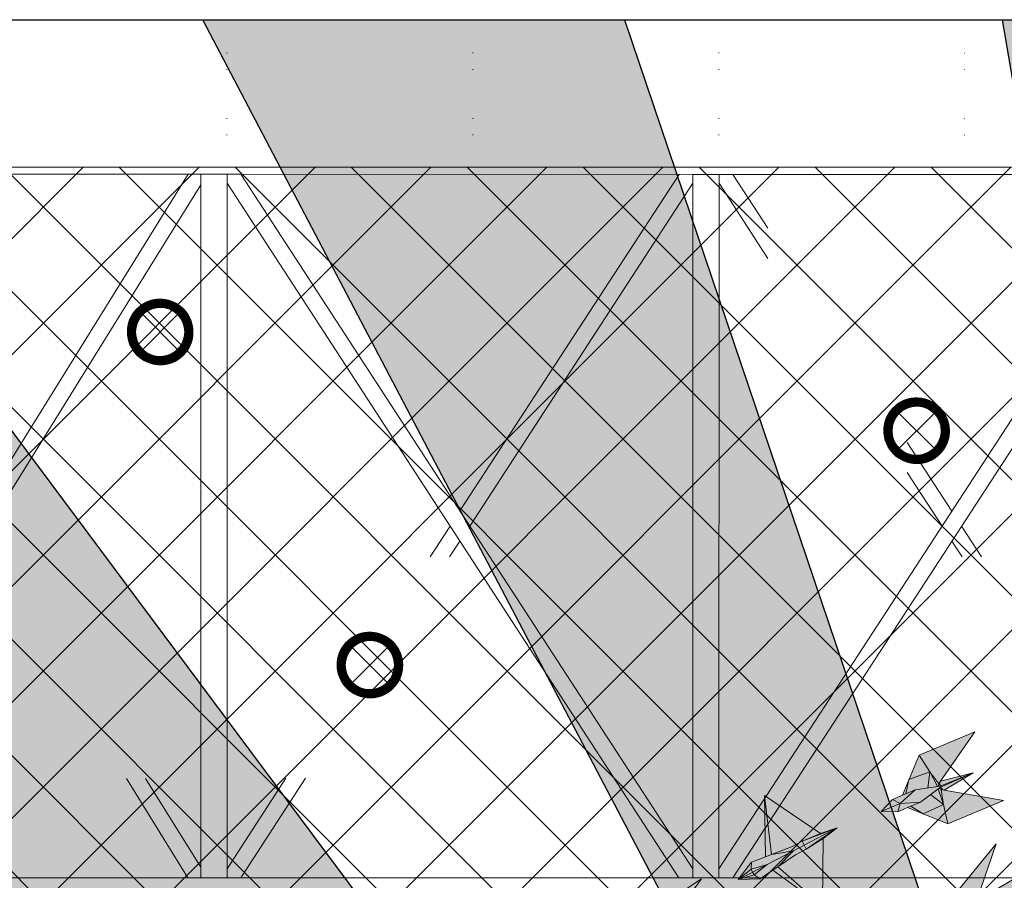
# Model space of a CAD drawing. Header units: millimetres. Extents: x -1435 to 74790, y -2508 to 13830.
# Tile 33 of 95: x 6823 to 9825, y 11206 to 13830. Entities that reach past the tile are written whole.
import ezdxf

# ---------------------------------------------------------------- set-up
doc = ezdxf.new("R2010")
doc.units = ezdxf.units.MM
doc.linetypes.add('( Hidden )', pattern=[0.375, 0.25, -0.125])
for name, color, linetype, lineweight, true_color in [('A-CEILING-01', 7, 'Continuous', 5, 0xd56ca8), ('A-CEILING-08', 7, 'Continuous', 5, 0xd56ca8), ('M-MEP-ELLG-LIGHT', 5, 'Continuous', 15, 0x0000ff), ('XR-CP-DS$0$Level 24', 9, 'Continuous', 0, 0x808080)]:
    doc.layers.add(name, color=color, linetype=linetype, lineweight=lineweight, true_color=true_color)
doc.layers.add('A-CELING ELEMENT', color=1, linetype='Continuous')
for name, color, linetype, lineweight in [('A-GENM', 13, 'Continuous', 9), ('A-LIGHT', 1, 'Continuous', 5), ('A-Wall & Column', 2, 'Continuous', 0), ('Q-SPCQ', 91, 'Continuous', 9), ('S-BEAM', 12, 'Continuous', 9)]:
    doc.layers.add(name, color=color, linetype=linetype, lineweight=lineweight)
doc.layers.add('RCP LAYOUT', color=9, linetype='Continuous', true_color=0x808080)
pattern_1 = [(45, (0, 0), (19.8873782, 72.9203868), [93.75, -18.75, 0, -18.75])]

# ---------------------------------------------------------------- blocks, each defined once
blk = doc.blocks.new('A$C81f607aa')
at = {"layer": 'A-Wall & Column', "color": 8, "lineweight": -3, "true_color": 0x808080}
blk.add_lwpolyline([(-14850, 13830), (2000, 13830)], dxfattribs=at)
blk = doc.blocks.new('XR-CP-DS$0$ceiling element 01')
at = {"layer": 'A-CELING ELEMENT', "lineweight": 5, "true_color": 0x808080, "transparency": 33554687}
h = blk.add_hatch(dxfattribs=at)
h.set_pattern_fill('ANSI36', color=8, scale=300)
h.set_pattern_definition(pattern_1)
h.paths.add_polyline_path([(-425629.8, -157750.9, -0.039119), (-425655.9, -157707.5), (-427128.8, -158480.5, 0.039269), (-426963.6, -158744.9)])
h.paths.add_polyline_path([(-427216.5, -158526.6, -0.039231), (-427344.4, -158225.6), (-431924, -159775.1), (-429595.3, -159775.1)])
h.paths.add_polyline_path([(-427146.3, -156679.9, 0.039168), (-427262.3, -156968.3), (-425674.3, -157463.1, -0.03857), (-425655.4, -157416.9)])
h.paths.add_polyline_path([(-425704.2, -155604.7, 0.039168), (-426005.5, -155681.4), (-425472.4, -157256.8, -0.03857), (-425424.2, -157244.1)])
edge = h.paths.add_edge_path()
edge.add_line((-430171.7, -151115.1), (-430279.8, -151115.1))
edge.add_line((-430279.8, -151115.1), (-430279.8, -151215.1))
edge.add_line((-430279.8, -151215.1), (-430479.8, -151215.1))
edge.add_line((-430479.8, -151215.1), (-430479.8, -151115.1))
edge.add_line((-430479.8, -151115.1), (-430629.8, -151115.1))
edge.add_line((-430629.8, -151115.1), (-430629.8, -150665.1))
edge.add_line((-430629.8, -150665.1), (-432321.8, -150665.1))
edge.add_line((-432321.8, -150665.1), (-432321.8, -150772.9))
edge.add_line((-432321.8, -150772.9), (-426859.3, -156104.6))
edge.add_arc((-425365.2, -157562.3), 2087.3, 126.7377, 135.7079, ccw=False)
edge.add_line((-426613.8, -155889.5), (-430171.7, -151115.1))
edge = h.paths.add_edge_path()
edge.add_line((-424199.8, -150665.1), (-424199.8, -151115.1))
edge.add_line((-424199.8, -151115.1), (-424349.8, -151115.1))
edge.add_line((-424349.8, -151115.1), (-424349.8, -151215.1))
edge.add_line((-424349.8, -151215.1), (-424444.6, -151215.1))
edge.add_line((-424444.6, -151215.1), (-425069.6, -155496))
edge.add_arc((-425365.2, -157562.3), 2087.3, 72.8718, 81.8578, ccw=False)
edge.add_line((-424750.5, -155567.5), (-423223, -150665.1))
edge.add_line((-423223, -150665.1), (-424199.8, -150665.1))
h.paths.add_polyline_path([(-424567.7, -153182.9), (-424331.7, -153182.9), (-424331.7, -153418.9), (-424567.7, -153418.9)], flags=16)
h = blk.add_hatch(dxfattribs=at)
h.set_pattern_fill('ANSI36', color=8, scale=300)
h.set_pattern_definition(pattern_1)
h.paths.add_polyline_path([(-426846.1, -159033.2, -0.036239), (-427043, -158804), (-428346.2, -159775.1), (-427588, -159775.1)])
h.paths.add_polyline_path([(-427423.6, -157908.4, -0.039197), (-427452.5, -157582.9), (-432321.8, -157641.9), (-432321.8, -158745.1)])
h.paths.add_polyline_path([(-425674.9, -157660.7, -0.038923), (-425686.3, -157611.6), (-427325.9, -157891.7, 0.039228), (-427250.5, -158193.8)])
h.paths.add_polyline_path([(-425560.1, -157303.4, -0.038492), (-425518.1, -157276.7), (-426291, -155804.1, 0.039154), (-426553.9, -155969.8)])
h.paths.add_polyline_path([(-426337.7, -155715.3, -0.039172), (-426037.7, -155586.2), (-427702.8, -150665.1), (-428988.4, -150665.1)])
h = blk.add_hatch(dxfattribs=at)
h.set_pattern_fill('ANSI36', color=8, scale=200)
h.set_pattern_definition([(45, (0, 0), (13.2582521, 48.6135912), [62.5, -12.5, 0, -12.5])])
h.paths.add_polyline_path([(-427235.6, -156635.7, -0.03916), (-427068.3, -156355.4), (-432321.8, -152634.9), (-432321.8, -154121.3)])
h.paths.add_polyline_path([(-425454.1, -150665.1), (-426550.3, -150665.1), (-425721.8, -155505.6, -0.039276), (-425395.8, -155475.2)])
h.paths.add_polyline_path([(-425690.1, -157561.6, -0.038719), (-425686, -157511.7), (-427331.8, -157271.4, 0.039193), (-427353.2, -157581.7)], flags=17)
h.paths.add_polyline_path([(-425084.2, -155595.8, 0.039193), (-425394.6, -155575.9), (-425374.5, -157239, -0.038719), (-425324.5, -157241.6)], flags=17)
h.paths.add_polyline_path([(-423965.7, -156152.8, 0.996512), (-426776.1, -158963.3), (-425599.9, -157787, -0.900286), (-425184.4, -157294.8), (-424476.2, -156294.7), (-424567.8, -156294.7), (-424567.8, -156058.7), (-424331.8, -156058.7), (-424331.8, -156294.7), (-424476.2, -156294.7), (-425184.4, -157294.8, -0.042192), (-425142, -157329.1)])
h = blk.add_hatch(dxfattribs=at)
h.set_pattern_fill('ANSI36', color=8, scale=300)
h.set_pattern_definition(pattern_1)
h.paths.add_polyline_path([(-432321.8, -155391.8), (-432321.8, -156542.9), (-427430.1, -157257, -0.039171), (-427357.2, -156938.7)])
h.paths.add_polyline_path([(-426787.8, -156174.5, 0.039154), (-426986.9, -156413.1), (-425629.6, -157374.3, -0.038492), (-425597.6, -157336.2)])
h.paths.add_polyline_path([(-424491.1, -155778.6, 0.039227), (-424780.5, -155663.9), (-425275.3, -157251.9, -0.038923), (-425228.3, -157269.8)])
h.paths.add_polyline_path([(-423119.8, -154379.5), (-423119.8, -153004.8), (-424446.3, -155688.1, -0.039269), (-424164.6, -155854.8)])
h.paths.add_polyline_path([(-430497.8, -156058.7), (-430497.8, -156294.7), (-430261.8, -156294.7), (-430261.8, -156058.7)], flags=0)
h.paths.add_polyline_path([(-430497.8, -156058.7), (-430261.8, -156058.7), (-430261.8, -156294.7), (-430497.8, -156294.7)], flags=16)
at = {"layer": 'A-CELING ELEMENT', "color": 8, "linetype": '( Hidden )', "lineweight": -3, "ltscale": 10, "true_color": 0x808080}
blk.add_lwpolyline([(-427588, -159775.1), (-432321.8, -159775.1), (-432321.8, -150665.1), (-423119.8, -150665.1), (-423119.8, -155306.9), (-427588, -159775.1)], dxfattribs=at)
at = {"layer": 'A-CELING ELEMENT', "color": 8, "lineweight": -3, "true_color": 0x808080}
for points in [[(-426337.7, -155715.3), (-428988.4, -150665.1)], [(-427702.8, -150665.1), (-426037.7, -155586.2)], [(-425721.8, -155505.6), (-426550.3, -150665.1)], [(-430171.7, -151115.1), (-426613.8, -155889.5)]]:
    blk.add_lwpolyline(points, dxfattribs=at)
blk = doc.blocks.new('A$Ced31c995')
at = {"layer": 'M-MEP-ELLG-LIGHT', "lineweight": 0, "true_color": 0x808080}
h = blk.add_hatch(color=8, dxfattribs=at)
h.dxf.hatch_style = 1
h.paths.add_polyline_path([(9622.3, -2030.2), (9441.8, -1999.2), (9432.4, -1997.5), (9439.6, -2043), (9452.4, -2101.5)])
h.paths.add_polyline_path([(9439.6, -2043), (9377.7, -2071.4), (9452.4, -2101.5)])
h.paths.add_polyline_path([(9399.6, -2012.7), (9368.8, -2035.9), (9340.1, -2047.9), (9377.7, -2071.4), (9439.6, -2043)])
h.paths.add_polyline_path([(9423.5, -1994.7), (9399.6, -2012.7), (9439.6, -2043)], flags=17)
h.paths.add_polyline_path([(9432.4, -1997.5), (9425.4, -1993.2), (9423.5, -1994.7), (9439.6, -2043)], flags=17)
h.paths.add_polyline_path([(9530.2, -1946), (9430.5, -1989.4), (9430.4, -1989.5), (9431.4, -1990.8), (9437, -1998.3), (9441.8, -1999.2)], flags=17)
h.paths.add_polyline_path([(9431.4, -1990.8), (9432.4, -1997.5), (9437, -1998.3)], flags=16)
h.paths.add_polyline_path([(9431.4, -1990.8), (9430.4, -1989.5), (9425.4, -1993.2), (9432.4, -1997.5)], flags=17)
h.paths.add_polyline_path([(9530.2, -1946), (9429.3, -1986.8), (9429.3, -1986.8), (9353, -1998.2), (9314.1, -2014.5), (9283.9, -2027.2), (9249.3, -2063.9), (9299.7, -2064.9), (9329.9, -2052.2), (9368.8, -2035.9), (9399.6, -2012.7), (9423.5, -1994.7), (9425.4, -1993.2), (9430.5, -1989.4)])
h.paths.add_polyline_path([(9534.7, -1821.3), (9364.7, -1892.6), (9397.6, -1942.8), (9424.9, -1979.7), (9430.3, -1971.9)])
h.paths.add_polyline_path([(9364.7, -1892.6), (9333.9, -1967), (9397.6, -1942.8)])
h.paths.add_polyline_path([(9397.6, -1942.8), (9333.9, -1967), (9324.3, -2010.3), (9353, -1998.2), (9420.7, -1988.1)])
h.paths.add_polyline_path([(9397.6, -1942.8), (9420.7, -1988.1), (9423.1, -1987.7), (9424.9, -1979.7)])
h.paths.add_polyline_path([(9530.2, -1946), (9430.3, -1971.9), (9427.6, -1975.9), (9429.1, -1985.2), (9429.1, -1985.1), (9429.3, -1986.8), (9429.4, -1986.8)], flags=17)
h.paths.add_polyline_path([(9429.1, -1985.1), (9424.9, -1979.7), (9423.1, -1987.7), (9429.3, -1986.8)], flags=17)
h.paths.add_polyline_path([(9427.6, -1975.9), (9424.9, -1979.7), (9429.1, -1985.2)], flags=17)
h.paths.add_polyline_path([(9340.1, -2047.9), (9329.9, -2052.2), (9377.7, -2071.4)])
h.paths.add_polyline_path([(9333.9, -1967), (9314.1, -2014.5), (9324.3, -2010.3)], flags=17)
h = blk.add_hatch(color=8, dxfattribs=at)
h.dxf.hatch_style = 1
h.paths.add_polyline_path([(8893.9, -2015.6), (8914.9, -2194.9), (8975.6, -2171.5), (9008.1, -2154.4), (9063.9, -2130.8)])
h.paths.add_polyline_path([(8893.9, -2015.6), (8896.8, -2201.8), (8914.9, -2194.9)])
h.paths.add_polyline_path([(8854.3, -2218.3), (8813.4, -2271.9), (8853, -2240.3)])
h.paths.add_polyline_path([(8853, -2240.3), (8853, -2240.3), (8813.4, -2271.9), (8857.6, -2249.2), (8857.6, -2249.2), (8857.4, -2248.9)])
h.paths.add_polyline_path([(8857.6, -2249.2), (8813.4, -2271.9), (8861.9, -2257.3)])
h.paths.add_polyline_path([(8861.9, -2257.3), (8813.4, -2271.9), (8880.8, -2268.9)])
h.paths.add_polyline_path([(8918.5, -2243.3), (8934.6, -2232.4), (8982, -2183.7), (8901.3, -2225.9), (8861.9, -2257.3), (8880.8, -2268.9)])
h.paths.add_polyline_path([(8901.3, -2225.9), (8857.6, -2249.2), (8861.9, -2257.3), (8861.9, -2257.3)])
h.paths.add_polyline_path([(8901.3, -2225.9), (8853, -2240.3), (8857.4, -2248.9), (8857.6, -2249.2)])
h.paths.add_polyline_path([(8901.3, -2225.9), (8982, -2183.7), (8914.9, -2194.9), (8896.8, -2201.8), (8854.3, -2218.3), (8853, -2240.3), (8853, -2240.3)])
h.paths.add_polyline_path([(8982, -2183.7), (9014.5, -2166.6), (9014.5, -2166.6), (9008.1, -2154.4), (8975.6, -2171.5), (8914.9, -2194.9)], flags=17)
h.paths.add_polyline_path([(9020.9, -2178.8), (9014.5, -2166.6), (9014.5, -2166.6), (8982, -2183.7), (8934.6, -2232.4), (8988.3, -2195.8)], flags=17)
h.paths.add_polyline_path([(9072, -2146.4), (9020.9, -2178.8), (8988.3, -2195.8), (8934.6, -2232.4), (9070, -2351.7)])
h.paths.add_polyline_path([(8934.6, -2232.4), (8918.5, -2243.3), (9070, -2351.7)])
h.paths.add_polyline_path([(9115, -2114), (9014.5, -2166.6), (9020.9, -2178.8)])
h.paths.add_polyline_path([(9115, -2114), (9008.1, -2154.4), (9014.5, -2166.6)])
h.paths.add_polyline_path([(9115, -2114), (9063.9, -2130.8), (9008.1, -2154.4)], flags=17)
h.paths.add_polyline_path([(9115, -2114), (9020.9, -2178.8), (9072, -2146.4)], flags=17)
h.paths.add_polyline_path([(8341.4, -3099), (8227.4, -3237.9), (8262.9, -3253.3), (8286, -3258.4), (8292.9, -3238.4)])
h.paths.add_polyline_path([(8299.3, -3250.7), (8292.9, -3238.4), (8286, -3258.4), (8285.9, -3267.1), (8291.7, -3260)])
h.paths.add_polyline_path([(8312.7, -3254.6), (8299.3, -3250.7), (8291.7, -3260), (8285.9, -3267.1), (8294.4, -3265.3)])
h.paths.add_polyline_path([(8439.9, -3179.8), (8312.7, -3254.6), (8294.4, -3265.3), (8304, -3286.9), (8326, -3318.7)])
h.paths.add_polyline_path([(8304, -3286.9), (8294.4, -3265.3), (8285.9, -3267.1), (8245.9, -3315.8), (8266, -3341.7), (8326, -3318.7)])
h.paths.add_polyline_path([(8285.9, -3267.1), (8286, -3258.4), (8262.9, -3253.3), (8227.4, -3237.9), (8216.7, -3301.2), (8245.9, -3315.8)])
h.paths.add_polyline_path([(8245.9, -3315.8), (8216.7, -3301.2), (8223.8, -3342.8)])
h.paths.add_polyline_path([(8245.9, -3315.8), (8223.8, -3342.8), (8266, -3341.7)])
h.paths.add_polyline_path([(8266, -3341.7), (8223.8, -3342.8), (8185.6, -3389.4), (8195.7, -3383.4)])
h.paths.add_polyline_path([(8216.7, -3301.2), (8189.5, -3378.3), (8185.6, -3389.4), (8223.8, -3342.8)])
h.paths.add_polyline_path([(8185.6, -3389.4), (8189.5, -3378.3), (8165.5, -3413.9)])
h.paths.add_polyline_path([(8195.7, -3383.4), (8185.6, -3389.4), (8165.5, -3413.9)])
h = blk.add_hatch(color=8, dxfattribs=at)
h.dxf.hatch_style = 1
h.paths.add_polyline_path([(9525, -2405.6), (9482.8, -2406.8), (9444.7, -2453.3), (9454.7, -2447.3)])
h.paths.add_polyline_path([(9525, -2405.6), (9505, -2379.7), (9482.8, -2406.8)])
h.paths.add_polyline_path([(9505, -2379.7), (9475.7, -2365.2), (9482.8, -2406.8)])
h.paths.add_polyline_path([(9544.9, -2331), (9545, -2322.3), (9521.9, -2317.2), (9486.4, -2301.8), (9475.7, -2365.2), (9505, -2379.7)])
h.paths.add_polyline_path([(9585, -2382.7), (9563, -2350.9), (9553.4, -2329.2), (9544.9, -2331), (9505, -2379.7), (9505, -2379.7), (9525, -2405.6)])
h.paths.add_polyline_path([(9699, -2243.7), (9571.7, -2318.5), (9553.4, -2329.2), (9563, -2350.9), (9585, -2382.7)])
h.paths.add_polyline_path([(9600.4, -2162.9), (9486.4, -2301.8), (9521.9, -2317.2), (9545, -2322.3), (9552, -2302.3)])
h.paths.add_polyline_path([(9571.7, -2318.5), (9558.4, -2314.6), (9550.7, -2323.9), (9544.9, -2331), (9553.4, -2329.2)])
h.paths.add_polyline_path([(9558.4, -2314.6), (9552, -2302.3), (9545, -2322.3), (9544.9, -2331), (9550.7, -2323.9)])
h.paths.add_polyline_path([(9482.8, -2406.8), (9475.7, -2365.2), (9448.5, -2442.2), (9444.7, -2453.3)])
h.paths.add_polyline_path([(9454.7, -2447.3), (9444.7, -2453.3), (9424.5, -2477.8)])
h.paths.add_polyline_path([(9448.5, -2442.2), (9424.5, -2477.8), (9444.7, -2453.3)])
h = blk.add_hatch(color=8, dxfattribs=at)
h.dxf.hatch_style = 1
h.paths.add_polyline_path([(8557.7, -2478.7), (8517.1, -2467.4), (8466.9, -2500.5), (8478.2, -2497.8)])
h.paths.add_polyline_path([(8557.7, -2478.7), (8546.2, -2448.1), (8517.1, -2467.4)])
h.paths.add_polyline_path([(8546.2, -2448.1), (8522.6, -2425.5), (8517.1, -2467.4)])
h.paths.add_polyline_path([(8598.8, -2413.4), (8601.5, -2405.2), (8580.9, -2393.4), (8551.6, -2368.2), (8522.6, -2425.5), (8546.2, -2448.1)])
h.paths.add_polyline_path([(8621.8, -2474.6), (8610.2, -2437.7), (8607.4, -2414.2), (8598.8, -2413.4), (8546.2, -2448.1), (8546.2, -2448.1), (8557.7, -2478.7)])
h.paths.add_polyline_path([(8771.8, -2375.6), (8628.1, -2409.4), (8607.4, -2414.2), (8610.2, -2437.7), (8621.8, -2474.6)])
h.paths.add_polyline_path([(8701.5, -2269.2), (8551.6, -2368.2), (8580.9, -2393.4), (8601.5, -2405.2), (8614, -2388.1)])
h.paths.add_polyline_path([(8628.1, -2409.4), (8616.5, -2401.7), (8606.5, -2408.4), (8598.8, -2413.4), (8607.4, -2414.2)])
h.paths.add_polyline_path([(8616.5, -2401.7), (8614, -2388.1), (8601.5, -2405.2), (8598.8, -2413.4), (8606.5, -2408.4)])
h.paths.add_polyline_path([(8517.1, -2467.4), (8522.6, -2425.5), (8473.8, -2491.1), (8466.9, -2500.5)])
h.paths.add_polyline_path([(8478.2, -2497.8), (8466.9, -2500.5), (8440.4, -2518)])
h.paths.add_polyline_path([(8473.8, -2491.1), (8440.4, -2518), (8466.9, -2500.5)])
at = {"layer": 'M-MEP-ELLG-LIGHT', "color": 8, "lineweight": 0, "true_color": 0x808080}
for p, q in [((9534.7, -1821.3), (9364.7, -1892.6)), ((9430.3, -1971.9), (9534.7, -1821.3)), ((9364.7, -1892.6), (9314.1, -2014.5)), ((9530.2, -1946), (9430.3, -1971.9)), ((9441.8, -1999.2), (9530.2, -1946)), ((9622.3, -2030.2), (9441.8, -1999.2)), ((9063.9, -2130.8), (8893.9, -2015.6)), ((8893.9, -2015.6), (8896.8, -2201.8)), ((8914.9, -2194.9), (8893.9, -2015.6)), ((9283.9, -2027.2), (9249.3, -2063.9)), ((9314.1, -2014.5), (9283.9, -2027.2)), ((9452.4, -2101.5), (9622.3, -2030.2)), ((9249.3, -2063.9), (9299.7, -2064.9)), ((9299.7, -2064.9), (9329.9, -2052.2)), ((9329.9, -2052.2), (9452.4, -2101.5)), ((9115, -2114), (9008.1, -2154.4)), ((9063.9, -2130.8), (9008.1, -2154.4)), ((9014.5, -2166.6), (9115, -2114)), ((9115, -2114), (9020.9, -2178.8)), ((9115, -2114), (9063.9, -2130.8)), ((9072, -2146.4), (9115, -2114)), ((9008.1, -2154.4), (8975.6, -2171.5)), ((9008.1, -2154.4), (9020.9, -2178.8)), ((9020.9, -2178.8), (9072, -2146.4)), ((9070, -2351.7), (9072, -2146.4)), ((8901.3, -2225.9), (8982, -2183.7)), ((8975.6, -2171.5), (8914.9, -2194.9)), ((8914.9, -2194.9), (8982, -2183.7)), ((8982, -2183.7), (8934.6, -2232.4)), ((8982, -2183.7), (9014.5, -2166.6)), ((9020.9, -2178.8), (8988.3, -2195.8)), ((8854.3, -2218.3), (8813.4, -2271.9)), ((8853, -2240.3), (8854.3, -2218.3)), ((8896.8, -2201.8), (8854.3, -2218.3)), ((8896.8, -2201.8), (8914.9, -2194.9)), ((8988.3, -2195.8), (8934.6, -2232.4)), ((8813.4, -2271.9), (8853, -2240.3)), ((8813.4, -2271.9), (8857.6, -2249.2)), ((8853, -2240.3), (8901.3, -2225.9)), ((8857.4, -2248.9), (8853, -2240.3)), ((8861.9, -2257.3), (8857.4, -2248.9)), ((8857.6, -2249.2), (8901.3, -2225.9)), ((8901.3, -2225.9), (8861.9, -2257.3)), ((8880.8, -2268.9), (8918.5, -2243.3)), ((8934.6, -2232.4), (8918.5, -2243.3)), ((8918.5, -2243.3), (9070, -2351.7)), ((8934.6, -2232.4), (9070, -2351.7)), ((8861.9, -2257.3), (8813.4, -2271.9)), ((8813.4, -2271.9), (8880.8, -2268.9)), ((8880.8, -2268.9), (8861.9, -2257.3))]:
    blk.add_line(p, q, dxfattribs=at)
for points in [[(9364.7, -1892.6), (9397.6, -1942.8), (9424.9, -1979.7), (9430.3, -1971.9)], [(9314.1, -2014.5), (9353, -1998.2), (9429.4, -1986.8), (9530.2, -1946), (9430.5, -1989.4), (9368.8, -2035.9), (9329.9, -2052.2)], [(9324.3, -2010.3), (9333.9, -1967), (9397.6, -1942.8), (9420.7, -1988.1)], [(9397.6, -1942.8), (9391.2, -1992.5)], [(9423.1, -1987.7), (9424.9, -1979.7), (9429.1, -1985.1), (9429.3, -1986.8)], [(9429.1, -1985.1), (9427.6, -1975.9)], [(9283.9, -2027.2), (9307.3, -2039.6), (9353, -1998.2)], [(9423.5, -1994.7), (9439.6, -2043), (9377.7, -2071.4), (9340.1, -2047.9)], [(9425.4, -1993.2), (9432.4, -1997.5), (9431.4, -1990.8), (9430.4, -1989.5)], [(9431.4, -1990.8), (9437, -1998.3)], [(9452.4, -2101.5), (9439.6, -2043), (9432.4, -1997.5), (9441.8, -1999.2)], [(9249.3, -2063.9), (9307.3, -2039.6)], [(9368.8, -2035.9), (9307.3, -2039.6), (9299.7, -2064.9)], [(9399.6, -2012.7), (9439.6, -2043)], [(9454.7, -2447.3), (9424.5, -2477.8), (9448.5, -2442.2), (9444.7, -2453.3), (9454.7, -2447.3), (9525, -2405.6), (9585, -2382.7), (9699, -2243.7), (9571.7, -2318.5), (9558.4, -2314.6), (9552, -2302.3), (9600.4, -2162.9), (9486.4, -2301.8), (9475.7, -2365.2), (9448.5, -2442.2)], [(8478.2, -2497.8), (8440.4, -2518), (8473.8, -2491.1), (8466.9, -2500.5), (8478.2, -2497.8), (8557.7, -2478.7), (8621.8, -2474.6), (8771.8, -2375.6), (8628.1, -2409.4), (8616.5, -2401.7), (8614, -2388.1), (8701.5, -2269.2), (8551.6, -2368.2), (8522.6, -2425.5), (8473.8, -2491.1)]]:
    blk.add_lwpolyline(points, dxfattribs=at)
blk = doc.blocks.new('*U133')
at = {"lineweight": 0}
h = blk.add_hatch(dxfattribs=at)
h.set_pattern_fill('ANSI31', color=0)
h.set_pattern_definition([(45, (0, 0), (-0.08838835, 0.08838835), [])])
h.paths.add_polyline_path([(-70.7, 70.7), (-53, 53, -0.414214), (53, 53), (70.7, 70.7, 0.414214)])
h.paths.add_polyline_path([(75, 0, -0.198912), (53, -53), (70.7, -70.7, 0.198912), (100, 0, 0.198912), (70.7, 70.7), (53, 53, -0.198912)])
h.paths.add_polyline_path([(-53, -53), (-70.7, -70.7, 0.414214), (70.7, -70.7), (53, -53, -0.414214)])
h.paths.add_polyline_path([(-75, 0, -0.198912), (-53, 53), (-70.7, 70.7, 0.198912), (-100, 0, 0.198912), (-70.7, -70.7), (-53, -53, -0.198912)])
at = {"color": 0}
for p, q in [((-53, 53), (53, -53)), ((-53, -53), (53, 53))]:
    blk.add_line(p, q, dxfattribs=at)
at = {"color": 0, "lineweight": 0}
for radius in [100, 75]:
    blk.add_circle((0, 0), radius, dxfattribs=at)
blk = doc.blocks.new('A$C98a85b24')
at = {"layer": 'M-MEP-ELLG-LIGHT', "color": 8, "true_color": 0x808080}
for p in [(3061, 12877.9), (5367.5, 12576.8), (3700.4, 11862.4)]:
    blk.add_blockref('*U133', p, dxfattribs=at)
blk = doc.blocks.new('A$C256bf26b')
at = {"layer": 'A-CEILING-01', "true_color": 0x808080}
h = blk.add_hatch(dxfattribs=at)
h.set_pattern_fill('ANSI37', color=8, scale=2000)
h.set_pattern_definition([(45, (0, 0), (-176.7767, 176.7767), []), (135, (0, 0), (-176.7767, -176.7767), [])])
edge = h.paths.add_edge_path()
edge.add_line((17350, 13380), (12020, 13380))
edge.add_line((12020, 13380), (12020, 13280))
edge.add_line((12020, 13280), (11820, 13280))
edge.add_line((11820, 13280), (11820, 13380))
edge.add_line((11820, 13380), (6090, 13380))
edge.add_line((6090, 13380), (6090, 13280))
edge.add_line((6090, 13280), (5890, 13280))
edge.add_line((5890, 13280), (5890, 13380))
edge.add_line((5890, 13380), (350, 13380))
edge.add_line((350, 13380), (200, 13380))
edge.add_line((200, 13380), (200, 4520))
edge.add_line((200, 4520), (650, 4520))
edge.add_line((650, 4520), (650, 4220))
edge.add_line((650, 4220), (200, 4220))
edge.add_line((200, 4220), (200, 3270))
edge.add_line((200, 3270), (3945, 3270))
edge.add_line((3945, 3270), (3945, 3920))
edge.add_line((3945, 3920), (6135, 3920))
edge.add_line((6135, 3920), (6135, 3270))
edge.add_line((6135, 3270), (9805, 3270))
edge.add_line((9805, 3270), (9805, 3070))
edge.add_line((9805, 3070), (10125.7, 3070))
edge.add_line((10125.7, 3070), (10125.7, 3423))
edge.add_line((10125.7, 3423), (11242.1, 4539.4))
edge.add_line((11242.1, 4539.4), (10770.1, 5011.3))
edge.add_line((10770.1, 5011.3), (11904.4, 6145.6))
edge.add_line((11904.4, 6145.6), (14298.8, 8540))
edge.add_line((14298.8, 8540), (14450, 8540))
edge.add_line((14450, 8540), (14450, 9620))
edge.add_line((14450, 9620), (14450, 12330))
edge.add_arc((15200, 12330), 750, 90, 180, ccw=False)
edge.add_line((15200, 13080), (17350, 13080))
edge.add_line((17350, 13080), (17350, 13380))
h.paths.add_polyline_path([(5890.1, 11294.2), (6090.1, 11294.2), (6090.1, 11094.2), (5890.1, 11094.2)], flags=16)
h.paths.add_polyline_path([(5890.1, 9330), (6090.1, 9330), (6090.1, 9130), (5890.1, 9130)], flags=16)
h.paths.add_polyline_path([(5890, 8418.4), (6090, 8418.4), (6090, 8218.4), (5890, 8218.4)], flags=16)
h.paths.add_polyline_path([(5890, 6030), (6090, 6030), (6090, 5830), (5890, 5830)], flags=16)
h.paths.add_polyline_path([(11820, 8418.4), (12020, 8418.4), (12020, 8218.4), (11820, 8218.4)], flags=16)
h.paths.add_polyline_path([(11820, 9330), (12020, 9330), (12020, 9130), (11820, 9130)], flags=16)
h.paths.add_polyline_path([(11820.1, 11294.2), (12020.1, 11294.2), (12020.1, 11094.2), (11820.1, 11094.2)], flags=16)
at = {"layer": 'A-CEILING-01', "color": 8, "true_color": 0x808080}
blk.add_lwpolyline([(11820, 13380), (6090, 13380), (6090, 13280), (5890, 13280), (5890, 13380), (350, 13380), (200, 13380), (200, 4520), (650, 4520), (650, 4220), (200, 4220), (200, 3270), (3945, 3270), (3945, 3920), (6135, 3920), (6135, 3270), (9805, 3270), (9805, 3070), (10125.7, 3070)], dxfattribs=at)
at = {"layer": 'XR-CP-DS$0$Level 24', "color": 8, "linetype": 'Continuous', "lineweight": 0, "true_color": 0x808080}
blk.add_line((350, 13380), (17200, 13380), dxfattribs=at)
at = {"color": 8, "true_color": 0x808080}
blk.add_blockref('A$C81f607aa', (15200, 0), dxfattribs=at)
at = {"layer": 'A-CEILING-08', "color": 8, "lineweight": 0, "true_color": 0x808080}
blk.add_blockref('XR-CP-DS$0$ceiling element 01', (436369.8, 164495.1), dxfattribs=at)
at = {"layer": 'A-LIGHT', "color": 8, "true_color": 0x808080}
for name, p in [('A$C98a85b24', (4190, 0)), ('A$Ced31c995', (200, 13480))]:
    blk.add_blockref(name, p, dxfattribs=at)
blk = doc.blocks.new('DIAL-LT-NDE-ZZ-M3-S-201_rvt-7-RCP-Store 04 at Node L5 Level')
at = {"layer": 'A-GENM', "color": 7}
for p, q in [((-514015.6, 155763.5), (-513987.1, 155763.5)), ((-513987.1, 155763.5), (-513987.1, 155748.7)), ((-513907.1, 155752.8), (-513907.1, 155763.5)), ((-513907.1, 155763.5), (-513875.8, 155763.5)), ((-512365.3, 155763.4), (-512365, 155763.4)), ((-512487.2, 153629.5), (-512487.2, 153618.6)), ((-512407.2, 153618.6), (-512407.2, 153629.5)), ((-514026, 153618.7), (-514026.2, 153618.7)), ((-513865.4, 153618.7), (-513865.7, 153618.7)), ((-512487.2, 153618.6), (-512518.3, 153618.6)), ((-512376.1, 153618.6), (-512407.2, 153618.6))]:
    blk.add_line(p, q, dxfattribs=at)
at = {"layer": 'A-GENM', "color": 7, "flags": 128}
for points in [[(-514026.1, 155763.5), (-514025.9, 155763.5), (-514025.1, 155763.5), (-514023.8, 155763.5), (-514022.2, 155763.5), (-514020.1, 155763.5), (-514017.9, 155763.5), (-514015.6, 155763.5)], [(-513907.1, 155736.3), (-513907.1, 155736.6), (-513907.1, 155737.5), (-513907.1, 155739.1), (-513907.1, 155741.1), (-513907.1, 155743.6), (-513907.1, 155746.5), (-513907.1, 155749.6), (-513907.1, 155752.8)], [(-513875.8, 155763.5), (-513873.5, 155763.5), (-513871.2, 155763.5), (-513869.1, 155763.5), (-513867.4, 155763.5), (-513866.2, 155763.5), (-513865.4, 155763.5), (-513865.1, 155763.5)], [(-513987.1, 155748.7), (-513987.1, 155745.4), (-513987.1, 155742.2), (-513987.1, 155739.2), (-513987.1, 155736.6), (-513987.1, 155734.5), (-513987.1, 155732.9), (-513987.1, 155731.9), (-513987.1, 155731.6)], [(-512487.2, 153646), (-512487.2, 153645.6), (-512487.2, 153644.7), (-512487.2, 153643.2), (-512487.2, 153641.1), (-512487.2, 153638.6), (-512487.2, 153635.8), (-512487.2, 153632.7), (-512487.2, 153629.5)], [(-512407.2, 153629.5), (-512407.2, 153632.7), (-512407.2, 153635.8), (-512407.2, 153638.6), (-512407.2, 153641.1), (-512407.2, 153643.2), (-512407.2, 153644.7), (-512407.2, 153645.6), (-512407.2, 153646)], [(-512518.3, 153618.6), (-512520.7, 153618.6), (-512523, 153618.6), (-512525, 153618.6), (-512526.7, 153618.6), (-512528, 153618.6), (-512528.8, 153618.6), (-512529.1, 153618.6)], [(-512365.4, 153618.6), (-512365.6, 153618.6), (-512366.4, 153618.6), (-512367.7, 153618.6), (-512369.4, 153618.6), (-512371.4, 153618.6), (-512373.7, 153618.6), (-512376.1, 153618.6)]]:
    blk.add_lwpolyline(points, dxfattribs=at)
at = {"layer": 'Q-SPCQ', "color": 7}
for p, q in [((-513909.1, 156133.5), (-513907.1, 156133.5)), ((-513909.1, 156133.5), (-513907.1, 156133.5)), ((-513159.1, 156133.4), (-513157.1, 156133.4)), ((-513159.1, 156133.4), (-513157.1, 156133.4)), ((-512409.1, 156133.4), (-512407.1, 156133.4)), ((-512409.1, 156133.4), (-512407.1, 156133.4)), ((-511659.1, 156133.3), (-511657.1, 156133.3)), ((-511659.1, 156133.3), (-511657.1, 156133.3)), ((-513907.1, 156083.5), (-513909.1, 156083.5)), ((-513907.1, 156083.5), (-513909.1, 156083.5)), ((-513157.1, 156083.4), (-513159.1, 156083.4)), ((-513157.1, 156083.4), (-513159.1, 156083.4)), ((-512407.1, 156083.4), (-512409.1, 156083.4)), ((-512407.1, 156083.4), (-512409.1, 156083.4)), ((-511657.1, 156083.3), (-511659.1, 156083.3)), ((-511657.1, 156083.3), (-511659.1, 156083.3)), ((-513909.1, 155933.5), (-513907.1, 155933.5)), ((-513909.1, 155933.5), (-513907.1, 155933.5)), ((-513159.1, 155933.4), (-513157.1, 155933.4)), ((-513159.1, 155933.4), (-513157.1, 155933.4)), ((-512409.1, 155933.4), (-512407.1, 155933.4)), ((-512409.1, 155933.4), (-512407.1, 155933.4)), ((-511659.1, 155933.3), (-511657.1, 155933.3)), ((-511659.1, 155933.3), (-511657.1, 155933.3)), ((-513907.1, 155883.5), (-513909.1, 155883.5)), ((-513907.1, 155883.5), (-513909.1, 155883.5)), ((-513157.1, 155883.4), (-513159.1, 155883.4)), ((-513157.1, 155883.4), (-513159.1, 155883.4)), ((-512407.1, 155883.4), (-512409.1, 155883.4)), ((-512407.1, 155883.4), (-512409.1, 155883.4)), ((-511657.1, 155883.3), (-511659.1, 155883.3)), ((-511657.1, 155883.3), (-511659.1, 155883.3)), ((-515274, 153752.9), (-514026.1, 155763.5)), ((-515274, 153752.9), (-514026.1, 155763.5)), ((-514015.6, 155763.5), (-515273.9, 155763.6)), ((-514015.6, 155763.5), (-515273.9, 155763.6)), ((-514015.6, 155763.5), (-513987.1, 155763.5)), ((-513875.8, 155763.5), (-514015.6, 155763.5)), ((-513875.8, 155763.5), (-514015.6, 155763.5)), ((-513987.1, 155748.7), (-513987.1, 155763.5)), ((-513977.5, 155763.5), (-513987.1, 155763.5)), ((-513987.1, 155763.5), (-513987.1, 155748.7)), ((-513987.1, 155748.7), (-513987.1, 155763.5)), ((-513977.5, 155763.5), (-513987.1, 155763.5)), ((-513916.7, 155763.5), (-513977.5, 155763.5)), ((-513916.7, 155763.5), (-513977.5, 155763.5)), ((-513907.1, 155763.5), (-513916.7, 155763.5)), ((-513907.1, 155763.5), (-513916.7, 155763.5)), ((-513907.1, 155752.8), (-513907.2, 153618.7)), ((-513907.1, 155752.8), (-513907.2, 153618.7)), ((-513907.1, 155763.5), (-513907.1, 155752.8)), ((-513907.1, 155752.8), (-513907.1, 155763.5)), ((-513907.1, 155763.5), (-513875.8, 155763.5)), ((-513907.1, 155763.5), (-513907.1, 155752.8)), ((-512477.5, 155763.4), (-513875.8, 155763.5)), ((-512477.5, 155763.4), (-513875.8, 155763.5)), ((-513865.1, 155763.5), (-512487.2, 153646)), ((-513865.1, 155763.5), (-512487.2, 153646)), ((-513197.1, 154737), (-512529, 155763.4)), ((-512487.2, 153629.5), (-512487.1, 155763.4)), ((-512487.2, 153629.5), (-512487.1, 155763.4)), ((-512477.5, 155763.4), (-512487.1, 155763.4)), ((-512477.5, 155763.4), (-512487.1, 155763.4)), ((-512416.7, 155763.4), (-512477.5, 155763.4)), ((-512416.7, 155763.4), (-512477.5, 155763.4)), ((-512416.7, 155763.4), (-512477.5, 155763.4)), ((-512416.7, 155763.4), (-512477.5, 155763.4)), ((-512407.1, 155763.4), (-512416.7, 155763.4)), ((-511018.3, 155763.3), (-512416.7, 155763.4)), ((-512407.1, 155763.4), (-512416.7, 155763.4)), ((-511018.3, 155763.3), (-512416.7, 155763.4)), ((-512407.1, 155763.4), (-512407.2, 153629.5)), ((-512407.1, 155763.4), (-512407.2, 153629.5)), ((-512407.2, 153646), (-511029, 155763.3)), ((-512407.2, 153646), (-511029, 155763.3)), ((-512365, 155763.4), (-512258, 155598.9)), ((-513987.1, 155731.6), (-515274, 153658)), ((-513987.1, 155731.6), (-515274, 153658)), ((-513987.2, 153618.7), (-513987.1, 155748.7)), ((-513987.2, 153618.7), (-513987.1, 155748.7)), ((-512529.1, 153618.6), (-513907.1, 155736.3)), ((-512529.1, 153618.6), (-513907.1, 155736.3)), ((-512487.1, 155736.1), (-513167.3, 154691.1)), ((-512258, 155507.2), (-512407.1, 155736.3)), ((-510987.1, 155736), (-512365.4, 153618.6)), ((-510987.1, 155736), (-512365.4, 153618.6)), ((-511833.1, 154945.8), (-511697.1, 154736.8)), ((-511727, 154691), (-511833.1, 154854.1)), ((-513288.3, 154596.9), (-513227, 154691.1)), ((-511667.3, 154691), (-511606.4, 154597.3)), ((-513197.1, 154645.3), (-513228.6, 154597)), ((-511666, 154597.3), (-511697.1, 154645.2)), ((-514026.2, 153618.7), (-514214.2, 153921.8)), ((-514155.4, 153921.8), (-513987.2, 153650.6)), ((-513907.2, 153646.1), (-513727.5, 153922.2)), ((-513667.8, 153922.2), (-513865.4, 153618.7)), ((-512487.2, 153618.6), (-512487.2, 153629.5)), ((-512487.2, 153629.5), (-512487.2, 153618.6)), ((-512487.2, 153618.6), (-512487.2, 153629.5)), ((-512407.2, 153629.5), (-512407.2, 153618.6)), ((-512407.2, 153618.6), (-512407.2, 153629.5)), ((-512407.2, 153629.5), (-512407.2, 153618.6)), ((-513987.2, 153618.7), (-513977.6, 153618.7)), ((-513987.2, 153618.7), (-513977.6, 153618.7)), ((-513977.6, 153618.7), (-513916.8, 153618.7)), ((-513977.6, 153618.7), (-513916.8, 153618.7)), ((-513916.8, 153618.7), (-513907.2, 153618.7)), ((-513916.8, 153618.7), (-513907.2, 153618.7)), ((-512487.2, 153618.6), (-512518.3, 153618.6)), ((-512487.2, 153618.6), (-512477.6, 153618.6)), ((-512487.2, 153618.6), (-512477.6, 153618.6)), ((-512477.6, 153618.6), (-512416.8, 153618.6)), ((-512477.6, 153618.6), (-512416.8, 153618.6)), ((-512416.8, 153618.6), (-512407.2, 153618.6)), ((-512416.8, 153618.6), (-512407.2, 153618.6)), ((-512376.1, 153618.6), (-512407.2, 153618.6))]:
    blk.add_line(p, q, dxfattribs=at)
at = {"layer": 'Q-SPCQ', "color": 7, "flags": 128}
for points in [[(-514026.1, 155763.5), (-514025.9, 155763.5), (-514025.1, 155763.5), (-514023.8, 155763.5), (-514022.2, 155763.5), (-514020.1, 155763.5), (-514017.9, 155763.5), (-514015.6, 155763.5)], [(-513907.1, 155736.3), (-513907.1, 155736.6), (-513907.1, 155737.5), (-513907.1, 155739.1), (-513907.1, 155741.1), (-513907.1, 155743.6), (-513907.1, 155746.5), (-513907.1, 155749.6), (-513907.1, 155752.8)], [(-513875.8, 155763.5), (-513873.5, 155763.5), (-513871.2, 155763.5), (-513869.1, 155763.5), (-513867.4, 155763.5), (-513866.2, 155763.5), (-513865.4, 155763.5), (-513865.1, 155763.5)], [(-513987.1, 155748.7), (-513987.1, 155745.4), (-513987.1, 155742.2), (-513987.1, 155739.2), (-513987.1, 155736.6), (-513987.1, 155734.5), (-513987.1, 155732.9), (-513987.1, 155731.9), (-513987.1, 155731.6)], [(-512487.2, 153646), (-512487.2, 153645.6), (-512487.2, 153644.7), (-512487.2, 153643.2), (-512487.2, 153641.1), (-512487.2, 153638.6), (-512487.2, 153635.8), (-512487.2, 153632.7), (-512487.2, 153629.5)], [(-512407.2, 153629.5), (-512407.2, 153632.7), (-512407.2, 153635.8), (-512407.2, 153638.6), (-512407.2, 153641.1), (-512407.2, 153643.2), (-512407.2, 153644.7), (-512407.2, 153645.6), (-512407.2, 153646)], [(-512518.3, 153618.6), (-512520.7, 153618.6), (-512523, 153618.6), (-512525, 153618.6), (-512526.7, 153618.6), (-512528, 153618.6), (-512528.8, 153618.6), (-512529.1, 153618.6)], [(-512365.4, 153618.6), (-512365.6, 153618.6), (-512366.4, 153618.6), (-512367.7, 153618.6), (-512369.4, 153618.6), (-512371.4, 153618.6), (-512373.7, 153618.6), (-512376.1, 153618.6)]]:
    blk.add_lwpolyline(points, dxfattribs=at)
at = {"layer": 'S-BEAM', "color": 7}
for p, q in [((-515274, 153618.8), (-512518.3, 153618.6)), ((-515274, 153618.8), (-512518.3, 153618.6)), ((-512518.3, 153618.6), (-512477.6, 153618.6)), ((-512518.3, 153618.6), (-512477.6, 153618.6)), ((-512477.6, 153618.6), (-512416.8, 153618.6)), ((-512477.6, 153618.6), (-512416.8, 153618.6)), ((-512416.8, 153618.6), (-510977.6, 153618.5)), ((-512416.8, 153618.6), (-510977.6, 153618.5))]:
    blk.add_line(p, q, dxfattribs=at)
blk = doc.blocks.new('A$Cbdc54e46')
at = {"color": 180, "lineweight": 5}
blk.add_blockref('DIAL-LT-NDE-ZZ-M3-S-201_rvt-7-RCP-Store 04 at Node L5 Level', (503662, -156234.9), dxfattribs=at)
blk = doc.blocks.new('A$Cf662d679')
blk.add_blockref('A$Cbdc54e46', (0, 0))

msp = doc.modelspace()

# ---------------------------------------------------------------- block references
msp.add_blockref('A$Cf662d679', (17700, 13830))
at = {"layer": 'RCP LAYOUT'}
msp.add_blockref('A$C256bf26b', (0, 0), dxfattribs=at)

doc.saveas('drawing.dxf')
